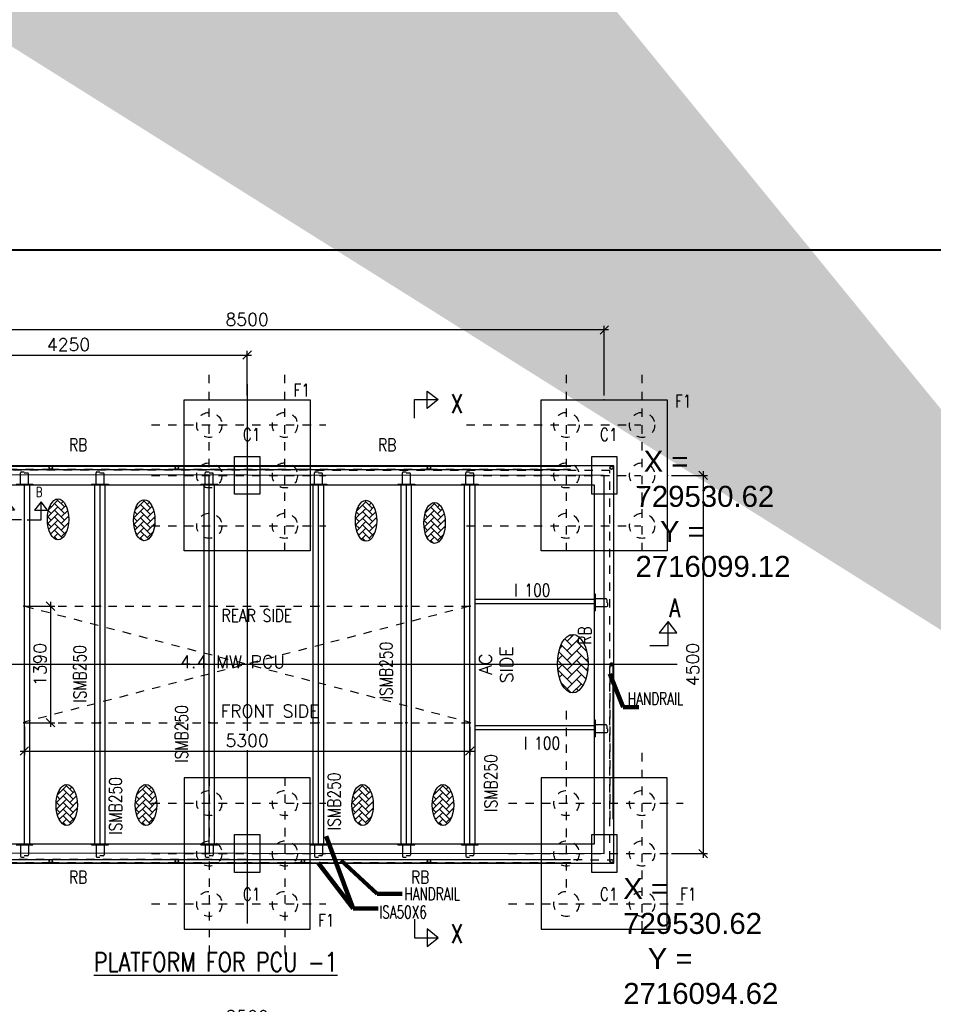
# Model space of a CAD drawing. Header units: inches. Extents: x 727810 to 1461440, y 2714588 to 5435005.
# Tile 147 of 233: x 729524 to 729535, y 2716093 to 2716105. Entities that reach past the tile are written whole.
import ezdxf

# ---------------------------------------------------------------- set-up
doc = ezdxf.new("R2010")
doc.units = ezdxf.units.IN
doc.header["$MEASUREMENT"] = 0
doc.linetypes.add('DIVIDEX2', pattern=[2.5, 1, -0.5, 0, -0.5, 0, -0.5])
doc.linetypes.add('HIDDEN', pattern=[0.375, 0.25, -0.125])
doc.layers.add('AM_5', color=3, linetype='Continuous', lineweight=15)
doc.layers.add('AM_8', color=1, linetype='Continuous', lineweight=15)
for name, color, linetype in [('DETAILS', 7, 'Continuous'), ('Inverter Room', 7, 'Continuous'), ('SCB', 7, 'Continuous')]:
    doc.layers.add(name, color=color, linetype=linetype)
doc.styles.add('RANJAN', font='romans.shx', dxfattribs={"width": 0.75})
doc.styles.add('ROMANS', font='ROMANS.shx', dxfattribs={"height": 10})
doc.styles.get("Standard").update_dxf_attribs({"font": 'arial.ttf'})
doc.dimstyles.new('DIM-', dxfattribs={"dimscale": 0, "dimtxt": 0.15, "dimasz": 0.15, "dimexe": 0, "dimexo": 0, "dimgap": 0.15, "dimtad": 1, "dimdec": 0, "dimlfac": 1000, "dimzin": 0, "dimdsep": 46, "dimtxsty": 'ROMANS', "dimblk": 'OBLIQUE', "dimcen": 0, "dimclrd": 6, "dimclre": 6, "dimclrt": 3, "dimadec": 0, "dimazin": 0, "dimtfac": 1, "dimtdec": 0, "dimtmove": 2, "dimatfit": 3, "dimfxl": 1, "dimtolj": 1, "dimtzin": 0, "dimarcsym": 2})
doc.dimstyles.new('ROMANS$0', dxfattribs={"dimscale": 100, "dimtxt": 100, "dimasz": 1, "dimexe": 0.5, "dimexo": 0.5, "dimgap": 0.5, "dimtad": 1, "dimdec": 0, "dimrnd": 5, "dimdsep": 46, "dimtxsty": 'ROMANS', "dimblk": 'OBLIQUE', "dimcen": 1, "dimdle": 0.5, "dimclrd": 6, "dimclre": 6, "dimclrt": 3, "dimadec": 0, "dimazin": 0, "dimtfac": 1, "dimtdec": 0, "dimtix": 1, "dimtmove": 0, "dimatfit": 3, "dimldrblk": 'OBLIQUE', "dimfxl": 1, "dimtolj": 1, "dimtzin": 0, "dimarcsym": 0})
doc.dimstyles.new('ROMANS$7', dxfattribs={"dimscale": 100, "dimtxt": 2.5, "dimasz": 2, "dimexe": 20, "dimexo": 20, "dimgap": 0.5, "dimtad": 1, "dimdec": 0, "dimrnd": 5, "dimzin": 0, "dimdsep": 46, "dimtxsty": 'ROMANS', "dimcen": 0.09, "dimdle": 20, "dimclrd": 256, "dimclre": 256, "dimclrt": 3, "dimadec": 0, "dimazin": 0, "dimtfac": 20, "dimtdec": 0, "dimtix": 1, "dimtmove": 2, "dimatfit": 3, "dimfxl": 1, "dimtolj": 1, "dimtzin": 0, "dimarcsym": 0})
pattern_1 = [(45, (89087.78671, 50533.36595), (-0.0883883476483, 0.0883883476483), [])]
pattern_2 = [(45, (89987.78671, 50533.36595), (-0.0883883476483, 0.0883883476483), [])]
pattern_3 = [(45, (91287.78671, 50533.36595), (-0.0883883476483, 0.0883883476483), [])]
pattern_4 = [(45, (92587.78671, 50533.36595), (-0.0883883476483, 0.0883883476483), [])]
pattern_5 = [(45, (93632.78671, 50533.36595), (-0.0883883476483, 0.0883883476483), [])]
pattern_6 = [(45, (94387.78671, 50533.36595), (-0.0883883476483, 0.0883883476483), [])]

# ---------------------------------------------------------------- blocks, each defined once
blk = doc.blocks.new('_Oblique')
at = {"color": 0, "linetype": 'ByBlock', "lineweight": -2}
blk.add_line((-0.5, -0.5), (0.5, 0.5), dxfattribs=at)
blk = doc.blocks.new('*D67')
at = {"layer": 'Inverter Room', "color": 6, "lineweight": -2, "ltscale": 0.5, "transparency": 16777216}
for p, q in [((2062212, -2317350), (2053612, -2317350)), ((2053662, -2318132), (2053662, -2317300)), ((2062162, -2318132), (2062162, -2317300))]:
    blk.add_line(p, q, dxfattribs=at)
at = {"layer": 'Inverter Room', "color": 0, "ltscale": 0.5, "transparency": 16777216}
for p in [(2053662, -2317350), (2053662, -2318182), (2062162, -2318182)]:
    blk.add_point(p, dxfattribs=at)
at = {"layer": 'Inverter Room', "color": 6, "lineweight": -2, "ltscale": 0.5, "transparency": 16777216, "xscale": 100, "yscale": 100, "zscale": 100, "rotation": 180}
blk.add_blockref('_Oblique', (2053662, -2317350), dxfattribs=at)
at = {"layer": 'Inverter Room', "color": 6, "lineweight": -2, "ltscale": 0.5, "transparency": 16777216, "xscale": 100, "yscale": 100, "zscale": 100}
blk.add_blockref('_Oblique', (2062162, -2317350), dxfattribs=at)
at = {"layer": 'Inverter Room', "color": 3, "ltscale": 0.5, "transparency": 16777216, "insert": (2057912, -2317225), "char_height": 150, "attachment_point": 5, "style": 'ROMANS'}
blk.add_mtext('\\A1;8500', dxfattribs=at)
blk = doc.blocks.new('*D68')
at = {"layer": 'Inverter Room', "color": 6, "lineweight": -2, "ltscale": 0.5, "transparency": 16777216}
for p, q in [((2062962, -2319082), (2063388, -2319082)), ((2063338, -2319032), (2063338, -2323632)), ((2062962, -2323582), (2063388, -2323582))]:
    blk.add_line(p, q, dxfattribs=at)
at = {"layer": 'Inverter Room', "color": 0, "ltscale": 0.5, "transparency": 16777216}
for p in [(2062912, -2319082), (2062912, -2323582), (2063338, -2323582)]:
    blk.add_point(p, dxfattribs=at)
at = {"layer": 'Inverter Room', "color": 6, "lineweight": -2, "ltscale": 0.5, "transparency": 16777216, "xscale": 100, "yscale": 100, "zscale": 100}
for p, rotation in [((2063338, -2319082), 90), ((2063338, -2323582), 270)]:
    blk.add_blockref('_Oblique', p, dxfattribs=dict(at, rotation=rotation))
at = {"layer": 'Inverter Room', "color": 3, "ltscale": 0.5, "transparency": 16777216, "insert": (2063213, -2321332), "char_height": 150, "attachment_point": 5, "rotation": 90, "style": 'ROMANS'}
blk.add_mtext('\\A1;4500', dxfattribs=at)
blk = doc.blocks.new('*D69')
at = {"layer": 'AM_5', "color": 6, "lineweight": -2, "transparency": 16777216}
for p, q in [((2053662, -2318132), (2053662, -2317600)), ((2057912, -2318132), (2057912, -2317600)), ((2053612, -2317650), (2057962, -2317650))]:
    blk.add_line(p, q, dxfattribs=at)
at = {"layer": 'Inverter Room', "color": 0, "transparency": 16777216}
for p in [(2057912, -2317650), (2053662, -2318182), (2057912, -2318182)]:
    blk.add_point(p, dxfattribs=at)
at = {"layer": 'AM_5', "color": 6, "lineweight": -2, "transparency": 16777216, "xscale": 100, "yscale": 100, "zscale": 100, "rotation": 180}
blk.add_blockref('_Oblique', (2053662, -2317650), dxfattribs=at)
at = {"layer": 'AM_5', "color": 6, "lineweight": -2, "transparency": 16777216, "xscale": 100, "yscale": 100, "zscale": 100}
blk.add_blockref('_Oblique', (2057912, -2317650), dxfattribs=at)
at = {"layer": 'AM_5', "color": 3, "transparency": 16777216, "insert": (2055787, -2317525), "char_height": 150, "attachment_point": 5, "style": 'ROMANS', "bg_fill": 3, "box_fill_scale": 1.25, "bg_fill_color": 256, "bg_fill_true_color": 13158600, "bg_fill_transparency": 0}
blk.add_mtext('\\A1;4250', dxfattribs=at)
blk = doc.blocks.new('*D70')
at = {"layer": 'AM_5', "color": 6, "lineweight": -2, "transparency": 16777216}
for p, q in [((2055312, -2320638), (2055622, -2320638)), ((2055572, -2320588), (2055572, -2322076)), ((2055312, -2322026), (2055622, -2322026))]:
    blk.add_line(p, q, dxfattribs=at)
at = {"layer": 'Inverter Room', "color": 0, "transparency": 16777216}
for p in [(2055262, -2320638), (2055262, -2322026), (2055572, -2322026)]:
    blk.add_point(p, dxfattribs=at)
at = {"layer": 'AM_5', "color": 6, "lineweight": -2, "transparency": 16777216, "xscale": 100, "yscale": 100, "zscale": 100}
for p, rotation in [((2055572, -2320638), 90), ((2055572, -2322026), 270)]:
    blk.add_blockref('_Oblique', p, dxfattribs=dict(at, rotation=rotation))
at = {"layer": 'AM_5', "color": 3, "transparency": 16777216, "insert": (2055447, -2321332), "char_height": 150, "attachment_point": 5, "rotation": 90, "style": 'ROMANS', "bg_fill": 3, "box_fill_scale": 1.25, "bg_fill_color": 256, "bg_fill_true_color": 13158600, "bg_fill_transparency": 0}
blk.add_mtext('\\A1;1390', dxfattribs=at)
blk = doc.blocks.new('*D71')
at = {"layer": 'DETAILS', "color": 6, "lineweight": -2, "ltscale": 0.5, "transparency": 16777216}
for p, q in [((2055262, -2322076), (2055262, -2322412)), ((2060562, -2322076), (2060562, -2322412)), ((2055212, -2322362), (2060612, -2322362))]:
    blk.add_line(p, q, dxfattribs=at)
at = {"layer": 'Inverter Room', "color": 0, "ltscale": 0.5, "transparency": 16777216}
for p in [(2055262, -2322026), (2060562, -2322026), (2060562, -2322362)]:
    blk.add_point(p, dxfattribs=at)
at = {"layer": 'DETAILS', "color": 6, "lineweight": -2, "ltscale": 0.5, "transparency": 16777216, "xscale": 100, "yscale": 100, "zscale": 100, "rotation": 180}
blk.add_blockref('_Oblique', (2055262, -2322362), dxfattribs=at)
at = {"layer": 'DETAILS', "color": 6, "lineweight": -2, "ltscale": 0.5, "transparency": 16777216, "xscale": 100, "yscale": 100, "zscale": 100}
blk.add_blockref('_Oblique', (2060562, -2322362), dxfattribs=at)
at = {"layer": 'DETAILS', "color": 3, "ltscale": 0.5, "transparency": 16777216, "insert": (2057912, -2322237), "char_height": 150, "attachment_point": 5, "style": 'ROMANS', "bg_fill": 3, "box_fill_scale": 1.25, "bg_fill_color": 256, "bg_fill_true_color": 13158600, "bg_fill_transparency": 0}
blk.add_mtext('\\A1;5300', dxfattribs=at)
blk = doc.blocks.new('dshshh')
at = {"layer": 'AM_8', "ltscale": 0.5}
h = blk.add_hatch(dxfattribs=at)
h.set_pattern_fill('AR-HBONE', color=256, scale=14, style=0)
h.set_pattern_definition([(45, (673607.74, -665542.415), (6e-15, 79.1959595), [168, -56]), (135, (673647.337, -665502.817), (6e-15, 79.1959595), [168, -56])])
edge = h.paths.add_edge_path()
edge.add_ellipse((2055661.9, -2319605.1), major_axis=(0, 244), ratio=0.5219783, start_angle=191.45916, end_angle=459.29111)
edge.add_ellipse((2055661.9, -2319605.1), major_axis=(0, 244), ratio=0.5219783, start_angle=99.29111, end_angle=191.45916)
h = blk.add_hatch(dxfattribs=at)
h.set_pattern_fill('AR-HBONE', color=256, scale=14, style=0)
h.set_pattern_definition([(45, (674633.055, -665552.46), (6e-15, 79.1959595), [168, -56]), (135, (674672.653, -665512.864), (6e-15, 79.1959595), [168, -56])])
edge = h.paths.add_edge_path()
edge.add_ellipse((2056687.3, -2319615.1), major_axis=(0, 244), ratio=0.5219783, start_angle=191.45916, end_angle=459.29111)
edge.add_ellipse((2056687.3, -2319615.1), major_axis=(0, 244), ratio=0.5219783, start_angle=99.29111, end_angle=191.45916)
h = blk.add_hatch(dxfattribs=at)
h.set_pattern_fill('AR-HBONE', color=256, scale=14, style=0)
h.set_pattern_definition([(45, (677273.22, -665559.426), (6e-15, 79.1959595), [168, -56]), (135, (677312.816, -665519.83), (6e-15, 79.1959595), [168, -56])])
edge = h.paths.add_edge_path()
edge.add_ellipse((2059327.4, -2319622.1), major_axis=(0, 244), ratio=0.5219783, start_angle=191.45916, end_angle=459.29111)
edge.add_ellipse((2059327.4, -2319622.1), major_axis=(0, 244), ratio=0.5219783, start_angle=99.29111, end_angle=191.45916)
h = blk.add_hatch(dxfattribs=at)
h.set_pattern_fill('AR-HBONE', color=256, scale=14, style=0)
h.set_pattern_definition([(45, (678087.52, -665584.47), (6e-15, 79.1959595), [168, -56]), (135, (678127.12, -665544.87), (6e-15, 79.1959595), [168, -56])])
edge = h.paths.add_edge_path()
edge.add_ellipse((2060141.7, -2319647.1), major_axis=(0, 244), ratio=0.5219783, start_angle=191.45916, end_angle=459.29111)
edge.add_ellipse((2060141.7, -2319647.1), major_axis=(0, 244), ratio=0.5219783, start_angle=99.29111, end_angle=191.45916)
h = blk.add_hatch(dxfattribs=at)
h.set_pattern_fill('ANSI31', color=256, style=0)
h.set_pattern_definition(pattern_1)
edge = h.paths.add_edge_path()
edge.add_arc((2055261.7, -2320640.3), 7.16, 11.12183, 168.87817, ccw=False)
edge.add_arc((2055261.7, -2320637.5), 7.16, 348.87817, 551.12183)
h = blk.add_hatch(dxfattribs=at)
h.set_pattern_fill('ANSI31', color=256, style=0)
h.set_pattern_definition(pattern_2)
edge = h.paths.add_edge_path()
edge.add_arc((2056161.7, -2320640.3), 7.16, 11.12183, 168.87817, ccw=False)
edge.add_arc((2056161.7, -2320637.5), 7.16, 348.87817, 551.12183)
h = blk.add_hatch(dxfattribs=at)
h.set_pattern_fill('ANSI31', color=256, style=0)
h.set_pattern_definition(pattern_3)
edge = h.paths.add_edge_path()
edge.add_arc((2057461.7, -2320640.3), 7.16, 11.12183, 168.87817, ccw=False)
edge.add_arc((2057461.7, -2320637.5), 7.16, 348.87817, 551.12183)
h = blk.add_hatch(dxfattribs=at)
h.set_pattern_fill('ANSI31', color=256, style=0)
h.set_pattern_definition(pattern_4)
edge = h.paths.add_edge_path()
edge.add_arc((2058761.7, -2320640.3), 7.16, 11.12183, 168.87817, ccw=False)
edge.add_arc((2058761.7, -2320637.5), 7.16, 348.87817, 551.12183)
h = blk.add_hatch(dxfattribs=at)
h.set_pattern_fill('ANSI31', color=256, style=0)
h.set_pattern_definition(pattern_5)
edge = h.paths.add_edge_path()
edge.add_arc((2059806.7, -2320640.3), 7.16, 11.12183, 168.87817, ccw=False)
edge.add_arc((2059806.7, -2320637.5), 7.16, 348.87817, 551.12183)
h = blk.add_hatch(dxfattribs=at)
h.set_pattern_fill('ANSI31', color=256, style=0)
h.set_pattern_definition(pattern_6)
edge = h.paths.add_edge_path()
edge.add_arc((2060561.7, -2320640.3), 7.16, 11.12183, 168.87817, ccw=False)
edge.add_arc((2060561.7, -2320637.5), 7.16, 348.87817, 551.12183)
h = blk.add_hatch(dxfattribs=at)
h.set_pattern_fill('ANSI31', color=256, style=0)
h.set_pattern_definition(pattern_1)
edge = h.paths.add_edge_path()
edge.add_arc((2060561.7, -2320640.3), 7.16, 371.12183, 528.87817)
edge.add_arc((2060561.7, -2320637.5), 7.16, -11.12183, 191.12183, ccw=False)
h = blk.add_hatch(dxfattribs=at)
h.set_pattern_fill('AR-HBONE', color=256, scale=20, style=0)
h.set_pattern_definition([(45, (87423.51, 41624.37), (9e-15, 113.137085), [240, -80]), (135, (87480.08, 41680.94), (9e-15, 113.137085), [240, -80])])
edge = h.paths.add_edge_path()
edge.add_ellipse((2061786.7, -2321322.3), major_axis=(0, 348.6), ratio=0.5219783, start_angle=191.45916, end_angle=459.29111)
edge.add_ellipse((2061786.7, -2321322.3), major_axis=(0, 348.6), ratio=0.5219783, start_angle=99.29111, end_angle=191.45916)
h = blk.add_hatch(dxfattribs=at)
h.set_pattern_fill('ANSI31', color=256, style=0)
h.set_pattern_definition(pattern_1)
edge = h.paths.add_edge_path()
edge.add_arc((2055261.7, -2322022.7), 7.16, 191.12183, 348.87817)
edge.add_arc((2055261.7, -2322025.5), 7.16, -191.12183, 11.12183, ccw=False)
h = blk.add_hatch(dxfattribs=at)
h.set_pattern_fill('ANSI31', color=256, style=0)
h.set_pattern_definition(pattern_2)
edge = h.paths.add_edge_path()
edge.add_arc((2056161.7, -2322022.7), 7.16, 191.12183, 348.87817)
edge.add_arc((2056161.7, -2322025.5), 7.16, -191.12183, 11.12183, ccw=False)
h = blk.add_hatch(dxfattribs=at)
h.set_pattern_fill('ANSI31', color=256, style=0)
h.set_pattern_definition(pattern_3)
edge = h.paths.add_edge_path()
edge.add_arc((2057461.7, -2322022.7), 7.16, 191.12183, 348.87817)
edge.add_arc((2057461.7, -2322025.5), 7.16, -191.12183, 11.12183, ccw=False)
h = blk.add_hatch(dxfattribs=at)
h.set_pattern_fill('ANSI31', color=256, style=0)
h.set_pattern_definition(pattern_4)
edge = h.paths.add_edge_path()
edge.add_arc((2058761.7, -2322022.7), 7.16, 191.12183, 348.87817)
edge.add_arc((2058761.7, -2322025.5), 7.16, -191.12183, 11.12183, ccw=False)
h = blk.add_hatch(dxfattribs=at)
h.set_pattern_fill('ANSI31', color=256, style=0)
h.set_pattern_definition(pattern_5)
edge = h.paths.add_edge_path()
edge.add_arc((2059806.7, -2322022.7), 7.16, 191.12183, 348.87817)
edge.add_arc((2059806.7, -2322025.5), 7.16, -191.12183, 11.12183, ccw=False)
h = blk.add_hatch(dxfattribs=at)
h.set_pattern_fill('ANSI31', color=256, style=0)
h.set_pattern_definition(pattern_6)
edge = h.paths.add_edge_path()
edge.add_arc((2060561.7, -2322022.7), 7.16, 191.12183, 348.87817)
edge.add_arc((2060561.7, -2322025.5), 7.16, -191.12183, 11.12183, ccw=False)
h = blk.add_hatch(dxfattribs=at)
h.set_pattern_fill('AR-HBONE', color=256, scale=14, style=0)
h.set_pattern_definition([(45, (673711.17, -668940.72), (6e-15, 79.1959595), [168, -56]), (135, (673750.766, -668901.125), (6e-15, 79.1959595), [168, -56])])
edge = h.paths.add_edge_path()
edge.add_ellipse((2055765.4, -2323003.4), major_axis=(0, 244), ratio=0.5219783, start_angle=191.45916, end_angle=459.29111)
edge.add_ellipse((2055765.4, -2323003.4), major_axis=(0, 244), ratio=0.5219783, start_angle=99.29111, end_angle=191.45916)
h = blk.add_hatch(dxfattribs=at)
h.set_pattern_fill('AR-HBONE', color=256, scale=14, style=0)
h.set_pattern_definition([(45, (674653.87, -668940.72), (6e-15, 79.1959595), [168, -56]), (135, (674693.47, -668901.125), (6e-15, 79.1959595), [168, -56])])
edge = h.paths.add_edge_path()
edge.add_ellipse((2056708.1, -2323003.4), major_axis=(0, 244), ratio=0.5219783, start_angle=191.45916, end_angle=459.29111)
edge.add_ellipse((2056708.1, -2323003.4), major_axis=(0, 244), ratio=0.5219783, start_angle=99.29111, end_angle=191.45916)
h = blk.add_hatch(dxfattribs=at)
h.set_pattern_fill('AR-HBONE', color=256, scale=14, style=0)
h.set_pattern_definition([(45, (677231.1, -668940.72), (6e-15, 79.1959595), [168, -56]), (135, (677270.696, -668901.125), (6e-15, 79.1959595), [168, -56])])
edge = h.paths.add_edge_path()
edge.add_ellipse((2059285.3, -2323003.4), major_axis=(0, 244), ratio=0.5219783, start_angle=191.45916, end_angle=459.29111)
edge.add_ellipse((2059285.3, -2323003.4), major_axis=(0, 244), ratio=0.5219783, start_angle=99.29111, end_angle=191.45916)
h = blk.add_hatch(dxfattribs=at)
h.set_pattern_fill('AR-HBONE', color=256, scale=14, style=0)
h.set_pattern_definition([(45, (678188.45, -668940.72), (6e-15, 79.1959595), [168, -56]), (135, (678228.05, -668901.125), (6e-15, 79.1959595), [168, -56])])
edge = h.paths.add_edge_path()
edge.add_ellipse((2060242.7, -2323003.4), major_axis=(0, 244), ratio=0.5219783, start_angle=191.45916, end_angle=459.29111)
edge.add_ellipse((2060242.7, -2323003.4), major_axis=(0, 244), ratio=0.5219783, start_angle=99.29111, end_angle=191.45916)
at = {"layer": 'DETAILS', "linetype": 'DIVIDEX2', "ltscale": 0.5}
for p, q in [((2057461.7, -2319985.4), (2057461.7, -2317883.4)), ((2058361.7, -2319985.4), (2058361.7, -2317883.4)), ((2061711.7, -2319985.4), (2061711.7, -2317883.4)), ((2062611.7, -2319985.4), (2062611.7, -2317883.4)), ((2056772.3, -2318481.5), (2058848.3, -2318481.5)), ((2060522.3, -2318481.5), (2062598.3, -2318481.5)), ((2056772.3, -2319081.5), (2058848.3, -2319081.5)), ((2060522.3, -2319081.5), (2062598.3, -2319081.5)), ((2056772.3, -2319681.5), (2058848.3, -2319681.5)), ((2060522.3, -2319681.5), (2062598.3, -2319681.5)), ((2061711.7, -2323985.4), (2061711.7, -2321883.4)), ((2062611.7, -2324485.4), (2062611.7, -2322383.4)), ((2057461.7, -2322677.6), (2057461.7, -2324779.6)), ((2058361.7, -2322677.6), (2058361.7, -2324779.6)), ((2056772.3, -2322981.5), (2058848.3, -2322981.5)), ((2061022.3, -2322981.5), (2063098.3, -2322981.5)), ((2056772.3, -2323581.5), (2058848.3, -2323581.5)), ((2061022.3, -2323581.5), (2063098.3, -2323581.5)), ((2056772.3, -2324181.5), (2058848.3, -2324181.5)), ((2061022.3, -2324181.5), (2063098.3, -2324181.5))]:
    blk.add_line(p, q, dxfattribs=at)
at = {"layer": 'DETAILS', "ltscale": 0.5}
for p, q in [((2054075.3, -2318971.1), (2055575.3, -2318971.1)), ((2054075.3, -2319011.1), (2055575.3, -2319011.1)), ((2055575.3, -2318971.1), (2057075.3, -2318971.1)), ((2055575.3, -2319011.1), (2057075.3, -2319011.1)), ((2057075.3, -2318971.1), (2058575.3, -2318971.1)), ((2057075.3, -2319011.1), (2058575.3, -2319011.1)), ((2058575.3, -2318971.1), (2060075.3, -2318971.1)), ((2058575.3, -2319011.1), (2060075.3, -2319011.1)), ((2060075.3, -2318971.1), (2061763.3, -2318971.1)), ((2060075.3, -2319011.1), (2061749.1, -2319011.1)), ((2062046.7, -2320494.4), (2062046.7, -2320694.4)), ((2062268.2, -2323171.9), (2062268.2, -2321331.5)), ((2062046.7, -2321994.4), (2062046.7, -2322194.4)), ((2054075.3, -2323651.9), (2055575.3, -2323651.9)), ((2054075.3, -2323691.9), (2055575.3, -2323691.9)), ((2055575.3, -2323651.9), (2057075.3, -2323651.9)), ((2055575.3, -2323691.9), (2057075.3, -2323691.9)), ((2057075.3, -2323651.9), (2058575.3, -2323651.9)), ((2057075.3, -2323691.9), (2058575.3, -2323691.9)), ((2058575.3, -2323651.9), (2060075.3, -2323651.9)), ((2058575.3, -2323691.9), (2060075.3, -2323691.9)), ((2060075.3, -2323651.9), (2061749.1, -2323651.9)), ((2060075.3, -2323691.9), (2061763.3, -2323691.9))]:
    blk.add_line(p, q, dxfattribs=at)
for centre, radius in [((2055575.3, -2318991.1), 20), ((2057075.3, -2318991.1), 20), ((2060075.3, -2318991.1), 20), ((2062248.2, -2318991.1), 20), ((2062249.1, -2318991.1), 20), ((2055261.7, -2320637.5), 7.16), ((2056161.7, -2320637.5), 7.16), ((2057461.7, -2320637.5), 7.16), ((2058761.7, -2320637.5), 7.16), ((2059806.7, -2320637.5), 7.16), ((2060561.7, -2320637.5), 7.16), ((2060561.7, -2320637.5), 7.16), ((2062248.2, -2321331.5), 20), ((2055261.7, -2322025.5), 7.16), ((2056161.7, -2322025.5), 7.16), ((2057461.7, -2322025.5), 7.16), ((2058761.7, -2322025.5), 7.16), ((2059806.7, -2322025.5), 7.16), ((2060561.7, -2322025.5), 7.16), ((2055575.3, -2323671.9), 20), ((2057075.3, -2323671.9), 20), ((2058575.3, -2323671.9), 20), ((2060075.3, -2323671.9), 20), ((2062249.1, -2323671.9), 20)]:
    blk.add_circle(centre, radius, dxfattribs=at)
for centre, start, end in [((2055261.7, -2320640.3), 11.12183, 168.87817), ((2056161.7, -2320640.3), 11.12183, 168.87817), ((2057461.7, -2320640.3), 11.12183, 168.87817), ((2058761.7, -2320640.3), 11.12183, 168.87817), ((2059806.7, -2320640.3), 11.12183, 168.87817), ((2060561.7, -2320640.3), 11.12183, 168.87817), ((2060561.7, -2320640.3), 11.12183, 168.87817), ((2055261.7, -2322022.7), 191.12183, 348.87817), ((2056161.7, -2322022.7), 191.12183, 348.87817), ((2057461.7, -2322022.7), 191.12183, 348.87817), ((2058761.7, -2322022.7), 191.12183, 348.87817), ((2059806.7, -2322022.7), 191.12183, 348.87817), ((2060561.7, -2322022.7), 191.12183, 348.87817)]:
    blk.add_arc(centre, 7.16, start, end, dxfattribs=at)
for centre, major_axis in [((2055661.9, -2319605.1), (0, 244)), ((2056687.3, -2319615.1), (0, 244)), ((2059327.4, -2319622.1), (0, 244)), ((2060141.7, -2319647.1), (0, 244)), ((2061786.7, -2321322.3), (0, 348.6)), ((2055765.4, -2323003.4), (0, 244)), ((2056708.1, -2323003.4), (0, 244)), ((2059285.3, -2323003.4), (0, 244)), ((2060242.7, -2323003.4), (0, 244))]:
    blk.add_ellipse(centre, major_axis=major_axis, ratio=0.5219783, dxfattribs=at)
at = {"layer": 'Inverter Room', "color": 8, "linetype": 'HIDDEN', "ltscale": 2}
for p, q in [((2054073.6, -2318973.2), (2055576.9, -2318973.2)), ((2054075.3, -2319009.1), (2055575.3, -2319009.1)), ((2055573.6, -2318973.2), (2057076.9, -2318973.2)), ((2055575.3, -2319009.1), (2057075.3, -2319009.1)), ((2057073.6, -2318973.2), (2058576.9, -2318973.2)), ((2057075.3, -2319009.1), (2058575.3, -2319009.1)), ((2058573.6, -2318973.2), (2060076.9, -2318973.2)), ((2058575.3, -2319009.1), (2060075.3, -2319009.1)), ((2060073.6, -2318973.2), (2061765.5, -2318973.2)), ((2060075.3, -2319009.1), (2061757.8, -2319009.1)), ((2060554.7, -2320638.9), (2055259.9, -2322018.6)), ((2055261.7, -2320637.5), (2060561.7, -2320637.5)), ((2055268.8, -2320638.9), (2060563.5, -2322018.6)), ((2062230.2, -2323171.9), (2062230.2, -2321340.2)), ((2062266.1, -2323173.6), (2062266.1, -2321340.4)), ((2055261.7, -2322025.5), (2060561.7, -2322025.5)), ((2054073.6, -2323689.8), (2055576.9, -2323689.8)), ((2054075.3, -2323653.9), (2055575.3, -2323653.9)), ((2055573.6, -2323689.8), (2057076.9, -2323689.8)), ((2055575.3, -2323653.9), (2057075.3, -2323653.9)), ((2057073.6, -2323689.8), (2058576.9, -2323689.8)), ((2057075.3, -2323653.9), (2058575.3, -2323653.9)), ((2058573.6, -2323689.8), (2060076.9, -2323689.8)), ((2058575.3, -2323653.9), (2060075.3, -2323653.9)), ((2060073.6, -2323689.8), (2061765.5, -2323689.8)), ((2060075.3, -2323653.9), (2061757.8, -2323653.9))]:
    blk.add_line(p, q, dxfattribs=at)
at = {"layer": 'Inverter Room', "color": 2}
for p, q in [((2055214, -2319181.5), (2055214, -2319049.5)), ((2055225.3, -2319038.2), (2055259.1, -2319038.2)), ((2055298.2, -2319053.3), (2055259.6, -2319053.3)), ((2055309.5, -2319181.5), (2055309.5, -2319064.5)), ((2056114, -2319181.5), (2056114, -2319049.5)), ((2056125.3, -2319038.2), (2056159.1, -2319038.2)), ((2056198.2, -2319053.3), (2056159.6, -2319053.3)), ((2056209.5, -2319181.5), (2056209.5, -2319064.5)), ((2057414, -2319181.5), (2057414, -2319049.5)), ((2057425.3, -2319038.2), (2057459.1, -2319038.2)), ((2057498.2, -2319053.3), (2057459.6, -2319053.3)), ((2057509.5, -2319181.5), (2057509.5, -2319064.5)), ((2058714, -2319181.5), (2058714, -2319049.5)), ((2058725.3, -2319038.2), (2058759.1, -2319038.2)), ((2058798.2, -2319053.3), (2058759.6, -2319053.3)), ((2058809.5, -2319181.5), (2058809.5, -2319064.5)), ((2059759, -2319181.5), (2059759, -2319049.5)), ((2059770.3, -2319038.2), (2059804.1, -2319038.2)), ((2059843.2, -2319053.3), (2059804.6, -2319053.3)), ((2059854.5, -2319181.5), (2059854.5, -2319064.5)), ((2060514, -2319181.5), (2060514, -2319049.5)), ((2060525.3, -2319038.2), (2060559.1, -2319038.2)), ((2060598.2, -2319053.3), (2060559.6, -2319053.3)), ((2060609.5, -2319181.5), (2060609.5, -2319064.5)), ((2055217, -2319184.5), (2055306.5, -2319184.5)), ((2056117, -2319184.5), (2056206.5, -2319184.5)), ((2057417, -2319184.5), (2057506.5, -2319184.5)), ((2058717, -2319184.5), (2058806.5, -2319184.5)), ((2059762, -2319184.5), (2059851.5, -2319184.5)), ((2060517, -2319184.5), (2060606.5, -2319184.5)), ((2062058.7, -2320639.1), (2062058.7, -2320549.7)), ((2062061.7, -2320546.7), (2062178.7, -2320546.7)), ((2062061.7, -2320642.1), (2062193.8, -2320642.1)), ((2062190, -2320557.9), (2062190, -2320596.5)), ((2062205, -2320630.9), (2062205, -2320597)), ((2062058.7, -2322139.1), (2062058.7, -2322049.7)), ((2062061.7, -2322046.7), (2062178.7, -2322046.7)), ((2062190, -2322057.9), (2062190, -2322096.5)), ((2062061.7, -2322142.1), (2062193.8, -2322142.1)), ((2062205, -2322130.9), (2062205, -2322097)), ((2055217, -2323478.5), (2055306.5, -2323478.5)), ((2056117, -2323478.5), (2056206.5, -2323478.5)), ((2057417, -2323478.5), (2057506.5, -2323478.5)), ((2058717, -2323478.5), (2058806.5, -2323478.5)), ((2059762, -2323478.5), (2059851.5, -2323478.5)), ((2060517, -2323478.5), (2060606.5, -2323478.5)), ((2055214, -2323481.5), (2055214, -2323613.5)), ((2055309.5, -2323481.5), (2055309.5, -2323598.5)), ((2056114, -2323481.5), (2056114, -2323613.5)), ((2056209.5, -2323481.5), (2056209.5, -2323598.5)), ((2057414, -2323481.5), (2057414, -2323613.5)), ((2057509.5, -2323481.5), (2057509.5, -2323598.5)), ((2058714, -2323481.5), (2058714, -2323613.5)), ((2058809.5, -2323481.5), (2058809.5, -2323598.5)), ((2059759, -2323481.5), (2059759, -2323613.5)), ((2059854.5, -2323481.5), (2059854.5, -2323598.5)), ((2060514, -2323481.5), (2060514, -2323613.5)), ((2060609.5, -2323481.5), (2060609.5, -2323598.5)), ((2055225.3, -2323624.8), (2055259.1, -2323624.8)), ((2055298.2, -2323609.8), (2055259.6, -2323609.8)), ((2056125.3, -2323624.8), (2056159.1, -2323624.8)), ((2056198.2, -2323609.8), (2056159.6, -2323609.8)), ((2057425.3, -2323624.8), (2057459.1, -2323624.8)), ((2057498.2, -2323609.8), (2057459.6, -2323609.8)), ((2058725.3, -2323624.8), (2058759.1, -2323624.8)), ((2058798.2, -2323609.8), (2058759.6, -2323609.8)), ((2059770.3, -2323624.8), (2059804.1, -2323624.8)), ((2059843.2, -2323609.8), (2059804.6, -2323609.8)), ((2060525.3, -2323624.8), (2060559.1, -2323624.8)), ((2060598.2, -2323609.8), (2060559.6, -2323609.8))]:
    blk.add_line(p, q, dxfattribs=at)
at = {"layer": 'Inverter Room', "ltscale": 2}
for p, q in [((2055261.7, -2323466.5), (2055261.7, -2319196.5)), ((2056161.7, -2323466.5), (2056161.7, -2319196.5)), ((2058761.7, -2323081.5), (2058761.7, -2319196.5)), ((2059806.7, -2323466.5), (2059806.7, -2319196.5)), ((2060561.7, -2323466.5), (2060561.7, -2319196.5)), ((2057461.7, -2323131.5), (2057461.7, -2319531.5))]:
    blk.add_line(p, q, dxfattribs=at)
at = {"layer": 'Inverter Room', "color": 4, "ltscale": 0.5}
for p, q in [((2055361.7, -2319184.5), (2055361.7, -2319196.5)), ((2056061.7, -2319184.5), (2056061.7, -2319196.5)), ((2056261.7, -2319184.5), (2056261.7, -2319196.5)), ((2057361.7, -2319184.5), (2057361.7, -2319196.5)), ((2057561.7, -2319184.5), (2057561.7, -2319196.5)), ((2058661.7, -2319184.5), (2058661.7, -2319196.5)), ((2058861.7, -2319184.5), (2058861.7, -2319196.5)), ((2059706.7, -2319184.5), (2059706.7, -2319196.5)), ((2059906.7, -2319184.5), (2059906.7, -2319196.5)), ((2060461.7, -2319184.5), (2060461.7, -2319196.5)), ((2060661.7, -2319184.5), (2060661.7, -2319196.5)), ((2062058.7, -2320494.4), (2062046.7, -2320494.4)), ((2060632.2, -2320556.5), (2062046.2, -2320556.5)), ((2060632.2, -2320606.5), (2062046.2, -2320606.5)), ((2062058.7, -2320694.4), (2062046.7, -2320694.4)), ((2062058.7, -2321994.4), (2062046.7, -2321994.4)), ((2062058.7, -2322194.4), (2062046.7, -2322194.4)), ((2055361.7, -2323478.5), (2055361.7, -2323466.5)), ((2056061.7, -2323478.5), (2056061.7, -2323466.5)), ((2056261.7, -2323478.5), (2056261.7, -2323466.5)), ((2057361.7, -2323478.5), (2057361.7, -2323466.5)), ((2057561.7, -2323478.5), (2057561.7, -2323466.5)), ((2058661.7, -2323478.5), (2058661.7, -2323466.5)), ((2058861.7, -2323478.5), (2058861.7, -2323466.5)), ((2059706.7, -2323478.5), (2059706.7, -2323466.5)), ((2059906.7, -2323478.5), (2059906.7, -2323466.5)), ((2060461.7, -2323478.5), (2060461.7, -2323466.5)), ((2060661.7, -2323478.5), (2060661.7, -2323466.5))]:
    blk.add_line(p, q, dxfattribs=at)
at = {"layer": 'Inverter Room', "color": 4, "linetype": 'Continuous'}
for points in [[(2059901.4, -2318399.9), (2059901.4, -2318179.8), (2060186.8, -2318179.8), (2060053, -2318285.4), (2060053, -2318077.6), (2060186.8, -2318179.8)], [(2055228.5, -2319609.7), (2055063.4, -2319609.7), (2055063.4, -2319395.7), (2055142.6, -2319496), (2054986.8, -2319496), (2055063.4, -2319395.7)], [(2055295, -2319609.7), (2055460, -2319609.7), (2055460, -2319395.7), (2055380.9, -2319496), (2055536.7, -2319496), (2055460, -2319395.7)], [(2062701.9, -2321107.4), (2062921.9, -2321107.4), (2062921.9, -2320822.1), (2062816.3, -2320955.9), (2063024.1, -2320955.9), (2062921.9, -2320822.1)], [(2059901.4, -2324364.5), (2059901.4, -2324584.5), (2060186.8, -2324584.5), (2060053, -2324478.9), (2060053, -2324686.7), (2060186.8, -2324584.5)]]:
    blk.add_lwpolyline(points, dxfattribs=at)
at = {"layer": 'Inverter Room', "color": 4, "ltscale": 0.5}
for points in [[(2058661.7, -2319981.5), (2057161.7, -2319981.5), (2057161.7, -2318181.5), (2058661.7, -2318181.5)], [(2062911.7, -2319981.5), (2061411.7, -2319981.5), (2061411.7, -2318181.5), (2062911.7, -2318181.5)], [(2053546.7, -2323696.5), (2062276.7, -2323696.5), (2062276.7, -2318966.5), (2053546.7, -2318966.5)], [(2053776.7, -2323466.5), (2062046.7, -2323466.5), (2062046.7, -2319196.5), (2053776.7, -2319196.5)], [(2058661.7, -2322681.5), (2057161.7, -2322681.5), (2057161.7, -2324481.5), (2058661.7, -2324481.5)], [(2062911.7, -2322681.5), (2061411.7, -2322681.5), (2061411.7, -2324481.5), (2062911.7, -2324481.5)]]:
    blk.add_lwpolyline(points, close=True, dxfattribs=at)
at = {"layer": 'Inverter Room', "ltscale": 3}
for points in [[(2058061.7, -2319306.5), (2057761.7, -2319306.5), (2057761.7, -2318856.5), (2058061.7, -2318856.5)], [(2062311.7, -2319306.5), (2062011.7, -2319306.5), (2062011.7, -2318856.5), (2062311.7, -2318856.5)], [(2058061.7, -2323806.5), (2057761.7, -2323806.5), (2057761.7, -2323356.5), (2058061.7, -2323356.5)], [(2062311.7, -2323806.5), (2062011.7, -2323806.5), (2062011.7, -2323356.5), (2062311.7, -2323356.5)]]:
    blk.add_lwpolyline(points, close=True, dxfattribs=at)
at = {"layer": 'Inverter Room', "color": 8, "linetype": 'HIDDEN', "ltscale": 2}
blk.add_lwpolyline([(2053596.7, -2323646.5), (2062226.7, -2323655.2), (2062226.7, -2319025.2), (2053596.7, -2319016.5)], close=True, dxfattribs=at)
at = {"layer": 'Inverter Room', "ltscale": 2}
blk.add_lwpolyline([(2053661.8, -2323573.8), (2062161.7, -2323581.5), (2062161.7, -2319081.5), (2053661.8, -2319073.8)], close=True, dxfattribs=at)
at = {"layer": 'Inverter Room', "color": 4, "ltscale": 0.5}
for points in [[(2055161.7, -2319184.5), (2055361.7, -2319184.5)], [(2056061.7, -2319184.5), (2056261.7, -2319184.5)], [(2057361.7, -2319184.5), (2057561.7, -2319184.5)], [(2058661.7, -2319184.5), (2058861.7, -2319184.5)], [(2059706.7, -2319184.5), (2059906.7, -2319184.5)], [(2060461.7, -2319184.5), (2060661.7, -2319184.5)], [(2062058.7, -2320694.4), (2062058.7, -2320494.4)], [(2062058.7, -2322194.4), (2062058.7, -2321994.4)], [(2055161.7, -2323478.5), (2055361.7, -2323478.5)], [(2056061.7, -2323478.5), (2056261.7, -2323478.5)], [(2057361.7, -2323478.5), (2057561.7, -2323478.5)], [(2058661.7, -2323478.5), (2058861.7, -2323478.5)], [(2059706.7, -2323478.5), (2059906.7, -2323478.5)], [(2060461.7, -2323478.5), (2060661.7, -2323478.5)]]:
    blk.add_lwpolyline(points, dxfattribs=at)
at = {"layer": 'Inverter Room', "color": 8, "linetype": 'HIDDEN', "ltscale": 2}
for centre, radius in [((2057461.7, -2318481.5), 150), ((2058361.7, -2318481.5), 150), ((2061711.7, -2318481.5), 150), ((2062611.7, -2318481.5), 150), ((2055575.3, -2318991.1), 18), ((2057075.3, -2318991.1), 18), ((2057461.7, -2319081.5), 150), ((2058361.7, -2319081.5), 150), ((2060075.3, -2318991.1), 18), ((2061711.7, -2319081.5), 150), ((2062248.2, -2318991.1), 18), ((2062249.1, -2318991.1), 18), ((2062611.7, -2319081.5), 150), ((2057461.7, -2319681.5), 150), ((2058361.7, -2319681.5), 150), ((2061711.7, -2319681.5), 150), ((2062611.7, -2319681.5), 150), ((2062248.2, -2321331.5), 18), ((2057461.7, -2322981.5), 150), ((2058361.7, -2322981.5), 150), ((2061711.7, -2322981.5), 150), ((2062611.7, -2322981.5), 150), ((2057461.7, -2323581.5), 150), ((2058361.7, -2323581.5), 150), ((2061711.7, -2323581.5), 150), ((2062611.7, -2323581.5), 150), ((2055575.3, -2323671.9), 18), ((2057075.3, -2323671.9), 18), ((2058575.3, -2323671.9), 18), ((2060075.3, -2323671.9), 18), ((2062249.1, -2323671.9), 18), ((2057461.7, -2324181.5), 150), ((2058361.7, -2324181.5), 150), ((2061711.7, -2324181.5), 150), ((2062611.7, -2324181.5), 150)]:
    blk.add_circle(centre, radius, dxfattribs=at)
at = {"layer": 'Inverter Room', "color": 2}
for centre, radius, start, end in [((2055225.3, -2319049.5), 11.2, 90, 180), ((2055298.2, -2319064.5), 11.2, 0, 90), ((2056125.3, -2319049.5), 11.2, 90, 180), ((2056198.2, -2319064.5), 11.2, 0, 90), ((2057425.3, -2319049.5), 11.2, 90, 180), ((2057498.2, -2319064.5), 11.2, 0, 90), ((2058725.3, -2319049.5), 11.2, 90, 180), ((2058798.2, -2319064.5), 11.2, 0, 90), ((2059770.3, -2319049.5), 11.2, 90, 180), ((2059843.2, -2319064.5), 11.2, 0, 90), ((2060525.3, -2319049.5), 11.2, 90, 180), ((2060598.2, -2319064.5), 11.2, 0, 90), ((2055217, -2319181.5), 3, 180, 270), ((2055306.5, -2319181.5), 3, 270, 0), ((2056117, -2319181.5), 3, 180, 270), ((2056206.5, -2319181.5), 3, 270, 0), ((2057417, -2319181.5), 3, 180, 270), ((2057506.5, -2319181.5), 3, 270, 0), ((2058717, -2319181.5), 3, 180, 270), ((2058806.5, -2319181.5), 3, 270, 0), ((2059762, -2319181.5), 3, 180, 270), ((2059851.5, -2319181.5), 3, 270, 0), ((2060517, -2319181.5), 3, 180, 270), ((2060606.5, -2319181.5), 3, 270, 0), ((2062061.7, -2320549.7), 3, 90, 180), ((2062178.7, -2320557.9), 11.2, 0, 90), ((2062061.7, -2320639.1), 3, 180, 270), ((2062193.8, -2320630.9), 11.2, 270, 0), ((2062061.7, -2322049.7), 3, 90, 180), ((2062178.7, -2322057.9), 11.2, 0, 90), ((2062061.7, -2322139.1), 3, 180, 270), ((2062193.8, -2322130.9), 11.2, 270, 0), ((2055217, -2323481.5), 3, 90, 180), ((2055306.5, -2323481.5), 3, 0, 90), ((2056117, -2323481.5), 3, 90, 180), ((2056206.5, -2323481.5), 3, 0, 90), ((2057417, -2323481.5), 3, 90, 180), ((2057506.5, -2323481.5), 3, 0, 90), ((2058717, -2323481.5), 3, 90, 180), ((2058806.5, -2323481.5), 3, 0, 90), ((2059762, -2323481.5), 3, 90, 180), ((2059851.5, -2323481.5), 3, 0, 90), ((2060517, -2323481.5), 3, 90, 180), ((2060606.5, -2323481.5), 3, 0, 90), ((2055298.2, -2323598.5), 11.2, 270, 0), ((2056198.2, -2323598.5), 11.2, 270, 0), ((2057498.2, -2323598.5), 11.2, 270, 0), ((2058798.2, -2323598.5), 11.2, 270, 0), ((2059843.2, -2323598.5), 11.2, 270, 0), ((2060598.2, -2323598.5), 11.2, 270, 0), ((2055225.3, -2323613.5), 11.2, 180, 270), ((2056125.3, -2323613.5), 11.2, 180, 270), ((2057425.3, -2323613.5), 11.2, 180, 270), ((2058725.3, -2323613.5), 11.2, 180, 270), ((2059770.3, -2323613.5), 11.2, 180, 270), ((2060525.3, -2323613.5), 11.2, 180, 270)]:
    blk.add_arc(centre, radius, start, end, dxfattribs=at)
at = {"layer": 'DETAILS', "color": 3, "style": 'ROMANS', "width": 0.8}
for s, p in [('RB', (2055793.6, -2318794.3)), ('RB', (2059471.2, -2318794.3)), ('I 100', (2061088.2, -2320524)), ('I 100', (2061204.7, -2322343.6)), ('RB', (2055793.6, -2323939.2)), ('RB', (2059862.7, -2323939.2))]:
    blk.add_text(s, height=150, dxfattribs=at).set_placement(p)
for s, p in [('RB', (2062006.4, -2321093.7)), ('ISMB250', (2055994.8, -2321785.7)), ('ISMB250', (2059640, -2321747.1)), ('ISMB250', (2060887.5, -2323084.9)), ('ISMB250', (2059021.9, -2323303.3)), ('ISMB250', (2056421.3, -2323356.9))]:
    blk.add_text(s, height=150, rotation=90, dxfattribs=at).set_placement(p)
at = {"layer": 'Inverter Room', "color": 3, "linetype": 'Continuous', "style": 'ROMANS', "width": 0.8}
for s, p in [('F1', (2058463.4, -2318142.5)), ('F1', (2063002.9, -2318271.9)), ('C1', (2057859.2, -2318671.2)), ('C1', (2062109.2, -2318671.2)), ('REAR SIDE', (2057607.9, -2320824.8)), ('C1', (2057859.2, -2324141.8)), ('C1', (2062109.2, -2324141.8)), ('F1', (2063062.7, -2324141.8)), ('F1', (2058755.5, -2324451.6))]:
    blk.add_text(s, height=150, dxfattribs=at).set_placement(p)
at = {"layer": 'Inverter Room', "color": 2, "linetype": 'Continuous', "ltscale": 0.6, "style": 'RANJAN', "width": 0.75}
for s, height, p in [('X', 225, (2060334.9, -2318340.8)), ('B', 112.5, (2055398.9, -2319335)), ('A', 225, (2062934.3, -2320770.1)), ('X', 225, (2060334.9, -2324648.5))]:
    blk.add_text(s, height=height, dxfattribs=at).set_placement(p)
at = {"layer": 'Inverter Room', "color": 3, "style": 'ROMANS', "width": 0.7}
for s, p in [('HANDRAIL', (2062440.9, -2321814.2)), ('HANDRAIL', (2059782.7, -2324137.3)), ('ISA50X6', (2059483.2, -2324354.2))]:
    blk.add_text(s, height=150, dxfattribs=at).set_placement(p)
at = {"layer": 'Inverter Room', "color": 3, "linetype": 'Continuous', "insert": (2060673.7, -2321627.4), "char_height": 150, "attachment_point": 1, "rotation": 90, "style": 'ROMANS'}
blk.add_mtext_dynamic_manual_height_columns('\\pi173.70351;AC  \\P\\pi73.70351;SIDE', width=597.407, gutter_width=1, heights=[0], dxfattribs=at)
at = {"layer": 'Inverter Room', "color": 3, "linetype": 'Continuous', "insert": (2057116.2, -2321224.5), "char_height": 150, "width": 3262.433, "attachment_point": 1, "style": 'ROMANS'}
blk.add_mtext('4.4 MW PCU', dxfattribs=at)
at = {"layer": 'Inverter Room', "color": 3, "linetype": 'Continuous', "insert": (2057595.3, -2321812.4), "char_height": 150, "attachment_point": 1, "style": 'ROMANS'}
blk.add_mtext('FRONT SIDE', dxfattribs=at)
at = {"layer": 'Inverter Room', "ltscale": 0.5}
dim = blk.add_linear_dim(base=(2053661.7, -2317350.2), p1=(2062161.7, -2318181.5), p2=(2053661.7, -2318181.5), dimstyle='ROMANS$0', override={"dimtxt": 150, "dimfxl": 0.75, "dimarcsym": 1}, dxfattribs=at)
dim.commit()
dim.dimension.update_dxf_attribs({"geometry": '*D67', "text_midpoint": (2057911.7, -2317225.2)})
dim = blk.add_linear_dim(base=(2063337.6, -2323581.5), p1=(2062911.7, -2319081.5), p2=(2062911.7, -2323581.5), angle=90, dimstyle='ROMANS$0', override={"dimtxt": 150, "dimfxl": 0.75, "dimarcsym": 1}, dxfattribs=at)
dim.commit()
dim.dimension.update_dxf_attribs({"geometry": '*D68', "text_midpoint": (2063212.6, -2321331.5)})
at = {"layer": 'Inverter Room'}
for points in [[(2062226.6, -2321444.1), (2062386.7, -2321839.4), (2062572.9, -2321839.4)], [(2058850.5, -2323376.3), (2059174.2, -2324234.6)], [(2058756.2, -2323694.1), (2059174.2, -2324234.6), (2059472.1, -2324234.6)], [(2059030.8, -2323665.4), (2059458, -2324060.6), (2059756, -2324060.6)]]:
    blk.add_leader(points, dimstyle='DIM-', override={"dimscale": 50, "dimtxt": 2.5, "dimasz": 2.3, "dimexe": 1, "dimexo": 1, "dimgap": 0.5, "dimtad": 0, "dimdle": 1, "dimlwd": 65535, "dimlwe": 65535}, dxfattribs=at)
at = {"layer": 'AM_5'}
dim = blk.add_linear_dim(base=(2057911.7, -2317649.7), p1=(2053661.7, -2318181.5), p2=(2057911.7, -2318181.5), dimstyle='ROMANS$0', override={"dimtxt": 150, "dimtfill": 1, "dimarcsym": 1}, dxfattribs=at)
dim.commit()
dim.dimension.update_dxf_attribs({"geometry": '*D69', "text_midpoint": (2055786.7, -2317524.7)})
dim = blk.add_linear_dim(base=(2055571.6, -2322025.5), p1=(2055261.7, -2320637.5), p2=(2055261.7, -2322025.5), angle=90, dimstyle='ROMANS$0', override={"dimtxt": 150, "dimtfill": 1, "dimarcsym": 1}, dxfattribs=at)
dim.commit()
dim.dimension.update_dxf_attribs({"geometry": '*D70', "text_midpoint": (2055446.6, -2321331.5)})
at = {"layer": 'Inverter Room', "ltscale": 2}
for p, q in [((2057911.7, -2317994.4), (2057911.7, -2324414.1)), ((2063030.8, -2321331.5), (2052980.6, -2321331.5))]:
    blk.add_line(p, q, dxfattribs=at)
at = {"layer": 'DETAILS', "ltscale": 0.5}
dim = blk.add_linear_dim(base=(2060561.7, -2322361.8), p1=(2055261.7, -2322025.5), p2=(2060561.7, -2322025.5), dimstyle='ROMANS$0', override={"dimtxt": 150, "dimtfill": 1, "dimarcsym": 1}, dxfattribs=at)
dim.commit()
dim.dimension.update_dxf_attribs({"geometry": '*D71', "text_midpoint": (2057911.7, -2322236.8)})
at = {"layer": 'Inverter Room', "color": 4, "ltscale": 0.5}
for p, q in [((2055324.2, -2323466.5), (2055324.2, -2319196.5)), ((2056099.2, -2323466.5), (2056099.2, -2319196.5)), ((2056224.2, -2323466.5), (2056224.2, -2319196.5)), ((2057399.2, -2323466.5), (2057399.2, -2319196.5)), ((2057524.2, -2323466.5), (2057524.2, -2319196.5)), ((2058699.2, -2323466.5), (2058699.2, -2319196.5)), ((2058824.2, -2323466.5), (2058824.2, -2319196.5)), ((2059744.2, -2323466.5), (2059744.2, -2319196.5)), ((2059869.2, -2323466.5), (2059869.2, -2319196.5)), ((2060499.2, -2323466.5), (2060499.2, -2319196.5)), ((2060624.2, -2323466.5), (2060624.2, -2319196.5)), ((2060632.2, -2322056.5), (2062046.2, -2322056.5)), ((2060632.2, -2322106.5), (2062046.2, -2322106.5))]:
    blk.add_line(p, q, dxfattribs=at)
at = {"layer": 'Inverter Room', "ltscale": 2}
for p, q in [((2056161.7, -2323466.5), (2056161.7, -2319196.5)), ((2057461.7, -2323466.5), (2057461.7, -2319196.5)), ((2058761.7, -2323466.5), (2058761.7, -2319196.5)), ((2058761.7, -2323466.5), (2058761.7, -2319196.5)), ((2059806.7, -2323466.5), (2059806.7, -2319196.5)), ((2060561.7, -2323466.5), (2060561.7, -2319196.5))]:
    blk.add_line(p, q, dxfattribs=at)
at = {"layer": 'DETAILS', "color": 3, "style": 'ROMANS', "width": 0.8}
blk.add_text('ISMB250', height=150, rotation=90, dxfattribs=at).set_placement((2057207.3, -2322500.7))

msp = doc.modelspace()

# ---------------------------------------------------------------- block references
at = {"layer": 'DETAILS', "xscale": 0.000999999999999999, "yscale": 0.000999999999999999, "zscale": 0.000999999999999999}
msp.add_blockref('dshshh', (727468.46169, 2718418.20427, 0.43898), dxfattribs=at)

# ---------------------------------------------------------------- next in the draw order: block references
msp.add_blockref('dshshh', (727468.46169, 2718409.90427, 0.43898), dxfattribs=at)

# ---------------------------------------------------------------- next in the draw order: linework, layer by layer
at = {"color": 3, "lineweight": 40}
msp.add_line((729517.7115, 2716101.80584, 0.29098), (729557.35724, 2716101.80584, 0.29098), dxfattribs=at)

# ---------------------------------------------------------------- next in the draw order: texts
at = {"layer": 'Inverter Room', "color": 2, "linetype": 'Continuous', "style": 'ROMANS', "width": 0.8}
msp.add_text('%%UPLATFORM FOR PCU -1', height=0.225, dxfattribs=at).set_placement((729524.55008, 2716093.21833, 0.43898))
at = {"layer": 'SCB', "color": 3, "lineweight": 40, "char_height": 0.25, "attachment_point": 1}
for s, insert, width in [(' X = 729530.62     Y = 2716099.12 ', (729530.99498, 2716099.41496), 1.7759781), (' X = 729530.62     Y = 2716099.12 ', (729530.99498, 2716099.41496), 1.7759781), ('X = 729530.62     Y = 2716094.62 ', (729530.84943, 2716094.33249), 1.7525552), ('X = 729530.62     Y = 2716094.62 ', (729530.84943, 2716094.33249), 1.7525552)]:
    msp.add_mtext(s, dxfattribs=dict(at, insert=insert, width=width))

# ---------------------------------------------------------------- next in the draw order: leaders
at = {"layer": 'Inverter Room', "ltscale": 0.5}
msp.add_leader([(729539.02342, 2716094.52276, 0.58698), (729538.34313, 2716095.12392, 0.58698), (729537.95694, 2716095.11835, 0.58698)], dimstyle='ROMANS$7', override={"dimtxt": 150, "dimgap": 0.5, "dimtad": 0, "dimtfill": 1, "dimarcsym": 1}, dxfattribs=at)

doc.saveas('drawing.dxf')
